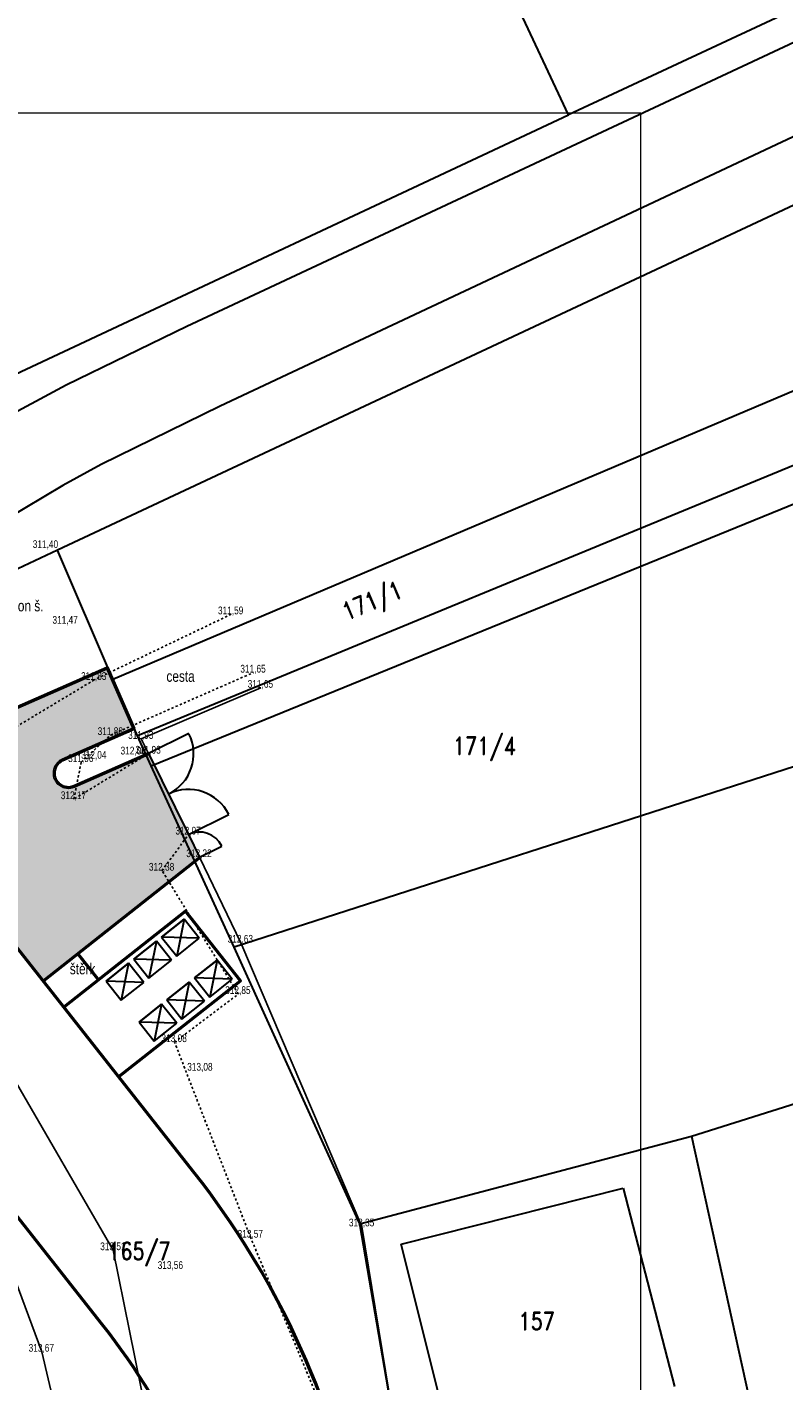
# Model space of a CAD drawing. Extents: x -783215 to -782699, y -1044860 to -1044498.
# Tile 58 of 60: x -782796 to -782762, y -1044749 to -1044687. Entities that reach past the tile are written whole.
import ezdxf
from ezdxf.enums import TextEntityAlignment as Align

# ---------------------------------------------------------------- set-up
doc = ezdxf.new("R2010")
doc.units = 0
doc.header["$MEASUREMENT"] = 0
doc.linetypes.add('HIDDEN', pattern=[0.375, 0.25, -0.125])
for name, color, linetype, lineweight in [('K_VOZOVKA', 242, 'CONTINUOUS', 50), ('KN_hranice pozemků', 140, 'CONTINUOUS', 30), ('kontejnery', 192, 'CONTINUOUS', 30), ('Z_BUDOVY', 7, 'CONTINUOUS', 30), ('Z_vjezd', 30, 'CONTINUOUS', 30), ('Z_VÝŠKY', 7, 'CONTINUOUS', 9), ('šrafy-chodník pojízdný', 21, 'CONTINUOUS', 13)]:
    doc.layers.add(name, color=color, linetype=linetype, lineweight=lineweight)
for name, color, linetype in [('KN_čísla parcel', 140, 'CONTINUOUS'), ('Z_hrany ploch', 7, 'CONTINUOUS'), ('Z_oploceni', 64, 'PLOTDRTL'), ('Z_Popisy', 7, 'CONTINUOUS')]:
    doc.layers.add(name, color=color, linetype=linetype)
doc.styles.add('ROMAND', font='romand', dxfattribs={"height": 0.2})
doc.styles.add('Style-cs_Working', font='cs_Working.shx')
doc.linetypes.add('PLOTDRTL', pattern='A,5,[95,civil.shx,S=1,R=0,X=0,Y=0],5', length=10)

msp = doc.modelspace()

# ---------------------------------------------------------------- hatches: boundary and pattern name
at = {"layer": 'šrafy-chodník pojízdný', "transparency": 33554687}
h = msp.add_hatch(color=256, dxfattribs=at)
h.dxf.hatch_style = 1
edge = h.paths.add_edge_path()
edge.add_line((-782790.996, -1044720.254), (-782794.36, -1044721.724))
edge.add_arc((-782794.617, -1044721.136), 0.642, 113.61585, 293.61585, ccw=False)
edge.add_line((-782794.875, -1044720.547), (-782791.654, -1044719.139))
edge.add_line((-782791.654, -1044719.139), (-782792.856, -1044716.39))
edge.add_line((-782792.856, -1044716.39), (-782803.301, -1044720.957))
edge.add_line((-782803.301, -1044720.957), (-782803.184, -1044721.092))
edge.add_line((-782803.184, -1044721.092), (-782800.929, -1044723.952))
edge.add_line((-782800.929, -1044723.952), (-782800.877, -1044724.018))
edge.add_line((-782800.877, -1044724.018), (-782795.752, -1044730.519))
edge.add_line((-782795.752, -1044730.519), (-782788.682, -1044724.946))
edge.add_line((-782788.682, -1044724.946), (-782788.7, -1044724.924))
edge.add_line((-782788.7, -1044724.924), (-782789.192, -1044723.905))
edge.add_line((-782789.192, -1044723.905), (-782790.996, -1044720.254))

# ---------------------------------------------------------------- linework, layer by layer
at = {"layer": 'K_VOZOVKA', "linetype": 'ByBlock', "ltscale": 2500}
for p, q in [((-782788.683, -1044724.947), (-782795.752, -1044730.519)), ((-782794.182, -1044729.281), (-782793.253, -1044730.459))]:
    msp.add_line(p, q, dxfattribs=at)
msp.add_lwpolyline([(-782803.301, -1044720.957), (-782792.856, -1044716.39), (-782791.654, -1044719.139), (-782794.875, -1044720.547, 1), (-782794.36, -1044721.724), (-782790.996, -1044720.254)], format="xyb", dxfattribs=at)
at = {"layer": 'K_VOZOVKA', "color": 3, "linetype": 'ByBlock', "ltscale": 2500}
for points in [[(-782769.406, -1044789.219), (-782770.267, -1044789.114, -0.321421), (-782775.416, -1044784.384), (-782781.561, -1044754.949, 0.115963), (-782788.918, -1044739.189), (-782802.182, -1044722.363)], [(-782788.484, -1044794.165), (-782785.407, -1044790.883, 0.244443), (-782782.415, -1044780.223), (-782786.699, -1044759.701, 0.115963), (-782793.087, -1044746.015), (-782799.923, -1044737.343)]]:
    msp.add_lwpolyline(points, format="xyb", dxfattribs=at)
at = {"layer": 'K_VOZOVKA', "linetype": 'ByBlock', "ltscale": 2500}
msp.add_lwpolyline([(-782792.347, -1044734.839), (-782786.85, -1044730.505), (-782789.326, -1044727.364), (-782794.824, -1044731.697)], dxfattribs=at)
at = {"layer": 'KN_hranice pozemků', "linetype": 'Continuous'}
for p, q in [((-782772.032, -1044691.437), (-782788.142, -1044657.017)), ((-782699.368, -1044666.249), (-782795.112, -1044711.077)), ((-782789.272, -1044700.967), (-782717.442, -1044667.367)), ((-782715.552, -1044670.657), (-782787.762, -1044704.577)), ((-782752.622, -1044682.347), (-782772.032, -1044691.437)), ((-782797.002, -1044703.127), (-782772.032, -1044691.437)), ((-782794.722, -1044703.617), (-782789.272, -1044700.967)), ((-782792.602, -1044716.887), (-782759.032, -1044702.667)), ((-782798.182, -1044705.467), (-782794.722, -1044703.617)), ((-782787.762, -1044704.577), (-782793.132, -1044707.207)), ((-782761.112, -1044706.937), (-782791.492, -1044719.457)), ((-782793.132, -1044707.207), (-782794.872, -1044708.157)), ((-782790.882, -1044720.807), (-782757.992, -1044707.407)), ((-782794.872, -1044708.157), (-782797.442, -1044709.687)), ((-782795.112, -1044711.077), (-782797.152, -1044712.037)), ((-782792.602, -1044716.887), (-782795.112, -1044711.077)), ((-782791.492, -1044719.457), (-782792.602, -1044716.887)), ((-782753.062, -1044717.997), (-782787.132, -1044728.987)), ((-782790.882, -1044720.807), (-782791.492, -1044719.457)), ((-782787.132, -1044728.987), (-782790.882, -1044720.807)), ((-782781.452, -1044741.477), (-782787.132, -1044728.987)), ((-782766.482, -1044737.517), (-782754.082, -1044733.597)), ((-782781.452, -1044741.477), (-782766.482, -1044737.517)), ((-782766.482, -1044737.517), (-782763.502, -1044751.047)), ((-782779.592, -1044742.387), (-782769.572, -1044739.867)), ((-782769.572, -1044739.867), (-782767.252, -1044748.807)), ((-782779.242, -1044754.387), (-782781.452, -1044741.477)), ((-782777.342, -1044751.377), (-782779.592, -1044742.387))]:
    msp.add_line(p, q, dxfattribs=at).dxf.unprotected_set("ltscale", 0)
at = {"layer": 'kontejnery', "linetype": 'Continuous'}
for p, q in [((-782789.39, -1044727.722), (-782790.408, -1044728.531)), ((-782790.408, -1044728.531), (-782789.39, -1044727.722)), ((-782789.39, -1044727.722), (-782789.724, -1044729.392)), ((-782788.706, -1044728.584), (-782789.39, -1044727.722)), ((-782790.643, -1044728.717), (-782791.661, -1044729.526)), ((-782791.661, -1044729.526), (-782790.643, -1044728.717)), ((-782790.643, -1044728.717), (-782790.977, -1044730.387)), ((-782789.959, -1044729.579), (-782790.643, -1044728.717)), ((-782790.408, -1044728.531), (-782789.724, -1044729.392)), ((-782788.706, -1044728.584), (-782790.408, -1044728.531)), ((-782789.724, -1044729.392), (-782788.706, -1044728.584)), ((-782791.896, -1044729.712), (-782792.914, -1044730.52)), ((-782792.914, -1044730.52), (-782791.896, -1044729.712)), ((-782791.896, -1044729.712), (-782792.23, -1044731.382)), ((-782791.212, -1044730.574), (-782791.896, -1044729.712)), ((-782791.661, -1044729.526), (-782790.977, -1044730.387)), ((-782789.959, -1044729.579), (-782791.661, -1044729.526)), ((-782790.977, -1044730.387), (-782789.959, -1044729.579)), ((-782787.901, -1044729.567), (-782788.919, -1044730.375)), ((-782788.919, -1044730.375), (-782787.901, -1044729.567)), ((-782787.901, -1044729.567), (-782788.235, -1044731.237)), ((-782787.217, -1044730.429), (-782787.901, -1044729.567)), ((-782792.914, -1044730.52), (-782792.23, -1044731.382)), ((-782791.212, -1044730.574), (-782792.914, -1044730.52)), ((-782792.23, -1044731.382), (-782791.212, -1044730.574)), ((-782789.154, -1044730.562), (-782790.172, -1044731.37)), ((-782790.172, -1044731.37), (-782789.154, -1044730.562)), ((-782789.154, -1044730.562), (-782789.488, -1044732.232)), ((-782788.47, -1044731.423), (-782789.154, -1044730.562)), ((-782788.919, -1044730.375), (-782788.235, -1044731.237)), ((-782787.217, -1044730.429), (-782788.919, -1044730.375)), ((-782788.235, -1044731.237), (-782787.217, -1044730.429)), ((-782790.407, -1044731.557), (-782791.425, -1044732.365)), ((-782791.425, -1044732.365), (-782790.407, -1044731.557)), ((-782790.407, -1044731.557), (-782790.742, -1044733.226)), ((-782789.723, -1044732.418), (-782790.407, -1044731.557)), ((-782790.172, -1044731.37), (-782789.488, -1044732.232)), ((-782788.47, -1044731.423), (-782790.172, -1044731.37)), ((-782789.488, -1044732.232), (-782788.47, -1044731.423)), ((-782791.425, -1044732.365), (-782790.742, -1044733.226)), ((-782789.723, -1044732.418), (-782791.425, -1044732.365)), ((-782790.742, -1044733.226), (-782789.723, -1044732.418))]:
    msp.add_line(p, q, dxfattribs=at)
at = {"layer": 'Z_BUDOVY', "ltscale": 2500}
msp.add_line((-782788.7, -1044724.924), (-782788.682, -1044724.946), dxfattribs=at)
at = {"layer": 'Z_hrany ploch', "linetype": 'HIDDEN'}
for p, q in [((-782787.27, -1044713.967), (-782793.451, -1044716.929)), ((-782792.703, -1044719.414), (-782786.26, -1044716.597)), ((-782793.451, -1044716.929), (-782799.241, -1044720.404)), ((-782794.036, -1044720.632), (-782792.703, -1044719.414)), ((-782790.996, -1044720.254), (-782794.367, -1044722.307)), ((-782794.367, -1044722.307), (-782794.036, -1044720.632)), ((-782790.388, -1044725.535), (-782789.192, -1044723.905)), ((-782786.943, -1044731.099), (-782790.388, -1044725.535)), ((-782789.821, -1044733.27), (-782786.943, -1044731.099)), ((-782786.384, -1044742.095), (-782789.821, -1044733.27)), ((-782783.433, -1044749.155), (-782786.384, -1044742.095))]:
    msp.add_line(p, q, dxfattribs=at).dxf.unprotected_set("ltscale", 0)
at = {"layer": 'Z_hrany ploch', "linetype": 'Continuous'}
for p, q in [((-782792.586, -1044742.659), (-782797.117, -1044734.839)), ((-782790.858, -1044751.178), (-782792.586, -1044742.659)), ((-782797.174, -1044743.593), (-782795.818, -1044747.241)), ((-782795.818, -1044747.241), (-782795, -1044750.687))]:
    msp.add_line(p, q, dxfattribs=at).dxf.unprotected_set("ltscale", 0)
at = {"layer": 'Z_oploceni', "linetype": 'PLOTDRTL', "ltscale": 0.2}
for p, q in [((-782785.928, -1044717.282), (-782791.327, -1044719.589)), ((-782791.327, -1044719.589), (-782790.996, -1044720.254)), ((-782788.7, -1044724.924), (-782786.832, -1044728.784)), ((-782786.832, -1044728.784), (-782781.358, -1044741.585)), ((-782781.358, -1044741.585), (-782779.678, -1044751.897))]:
    msp.add_line(p, q, dxfattribs=at)
at = {"layer": 'Z_vjezd', "linetype": 'Continuous'}
for p, q in [((-782789.17, -1044719.353), (-782790.996, -1044720.254)), ((-782790.996, -1044720.254), (-782789.192, -1044723.905)), ((-782789.192, -1044723.905), (-782787.367, -1044723.002)), ((-782789.192, -1044723.905), (-782788.7, -1044724.924)), ((-782788.7, -1044724.924), (-782787.681, -1044724.431))]:
    msp.add_line(p, q, dxfattribs=at).dxf.unprotected_set("ltscale", 0)
for centre, radius, start, end in [((-782790.996, -1044720.254), 2.036, 296.294, 26.249), ((-782789.192, -1044723.905), 2.036, 26.34, 116.294), ((-782788.7, -1044724.924), 1.132, 25.818, 115.772)]:
    msp.add_arc(centre, radius, start, end, dxfattribs=at).dxf.unprotected_set("ltscale", 0)
at = {"layer": 'šrafy-chodník pojízdný', "linetype": 'ByBlock', "ltscale": 2500}
for p, q in [((-782768.77, -1044691.355), (-782847.208, -1044691.355)), ((-782768.77, -1044813.81), (-782768.77, -1044691.355))]:
    msp.add_line(p, q, dxfattribs=at)

# ---------------------------------------------------------------- texts
at = {"layer": 'KN_čísla parcel', "linetype": 'Continuous', "style": 'ROMAND', "width": 0.8}
msp.add_text('171/1', height=0.8, rotation=22.689, dxfattribs=at).set_placement((-782780.742, -1044713.707), align=Align.CENTER)
for s, p in [('171/4', (-782775.832, -1044720.297)), ('165/7', (-782791.402, -1044743.097)), ('157', (-782773.462, -1044746.257))]:
    msp.add_text(s, height=0.8, dxfattribs=at).set_placement(p, align=Align.CENTER)
at = {"layer": 'Z_Popisy', "color": 7, "linetype": 'Continuous', "style": 'Style-cs_Working', "width": 0.8}
for s, p in [('beton š.', (-782796.688, -1044713.585)), ('cesta', (-782789.548, -1044716.763)), ('štěrk', (-782793.971, -1044729.963))]:
    msp.add_text(s, height=0.5, dxfattribs=at).set_placement(p, align=Align.MIDDLE_CENTER)
at = {"layer": 'Z_VÝŠKY', "linetype": 'Continuous', "style": 'Style-cs_Working', "width": 0.8}
for s, p in [('311,40', (-782796.222, -1044710.976)), ('311,59', (-782787.861, -1044713.967)), ('311,47', (-782795.333, -1044714.393)), ('311,65', (-782786.851, -1044716.597)), ('311,83', (-782794.042, -1044716.929)), ('311,65', (-782786.519, -1044717.282)), ('311,88', (-782793.294, -1044719.414)), ('311,93', (-782791.918, -1044719.589)), ('312,00', (-782792.258, -1044720.292)), ('311,93', (-782791.587, -1044720.254)), ('311,96', (-782794.627, -1044720.632)), ('312,04', (-782794.04, -1044720.484)), ('312,17', (-782794.958, -1044722.307)), ('312,07', (-782789.783, -1044723.905)), ('312,22', (-782789.291, -1044724.924)), ('312,38', (-782790.979, -1044725.535)), ('312,63', (-782787.423, -1044728.784)), ('312,85', (-782787.534, -1044731.099)), ('313,08', (-782790.412, -1044733.27)), ('313,08', (-782789.249, -1044734.56)), ('313,35', (-782781.949, -1044741.585)), ('313,57', (-782786.975, -1044742.095)), ('313,51', (-782793.177, -1044742.659)), ('313,56', (-782790.583, -1044743.507)), ('313,67', (-782796.409, -1044747.241))]:
    msp.add_text(s, height=0.35, dxfattribs=at).set_placement(p)

doc.saveas('drawing.dxf')
